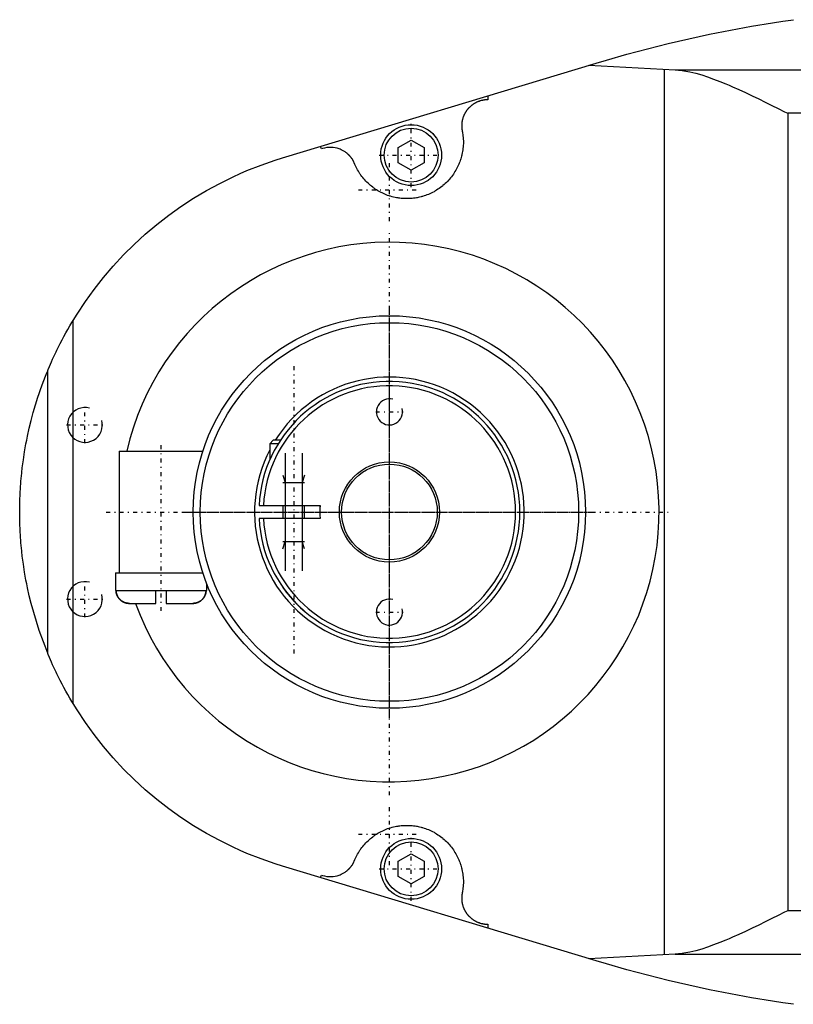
# Model space of a CAD drawing. Extents: x -392 to 171, y -70 to 70.
# Tile 1 of 5: x -392 to -304, y -57 to 57. Entities that reach past the tile are written whole.
import ezdxf

# ---------------------------------------------------------------- set-up
doc = ezdxf.new("R2010")
doc.units = 0
doc.linetypes.add('CENTER', pattern=[1.5, 0.45, -0.5, 0.05, -0.5])
for name, color, linetype in [('AM_0', 7, 'CONTINUOUS'), ('AM_10', 7, 'CONTINUOUS'), ('AM_7', 7, 'CENTER')]:
    doc.layers.add(name, color=color, linetype=linetype)

msp = doc.modelspace()

# ---------------------------------------------------------------- linework, layer by layer
at = {"layer": 'AM_0', "color": 7, "linetype": 'CONTINUOUS'}
for p, q in [((-362.3, 40.68), (-326.23, 51.58)), ((-327.09, 51.32), (-317.14, 50.81)), ((-318.36, -50.87), (-318.36, 50.87)), ((-317.14, 50.81), (-224.27, 50.81)), ((-338.69, 47.82), (-338.69, 47.36)), ((-304.21, 45.81), (-304.21, -45.81)), ((-196.02, 45.81), (-304.21, 45.81)), ((-357.81, 41.71), (-357.91, 42.01)), ((-349, 41.87), (-347.5, 42.73)), ((-349, 40.13), (-349, 41.87)), ((-347.5, 42.73), (-346, 41.87)), ((-346, 41.87), (-346, 40.13)), ((-347.5, 39.27), (-349, 40.13)), ((-346, 40.13), (-347.5, 39.27)), ((-386.36, -22), (-386.36, 22)), ((-389.28, -16.22), (-389.28, 16.22)), ((-363.35, 8.25), (-363.75, 7.85)), ((-362.53, 8.25), (-363.35, 8.25)), ((-381.05, 7), (-381.05, -7)), ((-381.05, 7), (-371.45, 7)), ((-371.45, 6.96), (-371.45, 7)), ((-363.75, 7.85), (-363.75, 5.99)), ((-362.78, 7.85), (-363.75, 7.85)), ((-364.98, 0.75), (-357.96, 0.75)), ((-362.25, 0.75), (-362.25, -0.75)), ((-359.75, -0.75), (-359.75, 0.75)), ((-357.96, -0.75), (-364.98, -0.75)), ((-381.5, -7), (-381.5, -9)), ((-381.5, -7), (-371.44, -7)), ((-371.45, -7), (-371.45, -6.96)), ((-381.5, -9), (-371, -9)), ((-376.85, -10.5), (-376.85, -9)), ((-375.65, -9), (-375.65, -10.5)), ((-371, -9), (-371, -8.22)), ((-379.89, -10.5), (-376.85, -10.5)), ((-375.65, -10.5), (-372.61, -10.5)), ((-349, -40.13), (-347.5, -39.27)), ((-347.5, -39.27), (-346, -40.13)), ((-326.23, -51.58), (-362.3, -40.68)), ((-349, -41.87), (-349, -40.13)), ((-346, -40.13), (-346, -41.87)), ((-357.91, -42.01), (-357.81, -41.71)), ((-347.5, -42.73), (-349, -41.87)), ((-346, -41.87), (-347.5, -42.73)), ((-196.02, -45.81), (-304.21, -45.81)), ((-338.69, -47.36), (-338.69, -47.82)), ((-317.14, -50.81), (-327.09, -51.32)), ((-317.14, -50.81), (-224.27, -50.81))]:
    msp.add_line(p, q, dxfattribs=at)
for points in [[(-326.23, 51.58, 0), (-325.06, 51.93, 0), (-322.71, 52.6, 0), (-320.34, 53.23, 0), (-319.16, 53.53, 0), (-317.97, 53.83, 0), (-315.59, 54.38, 0), (-313.2, 54.89, 0), (-310.8, 55.37, 0), (-308.39, 55.81, 0), (-305.98, 56.2, 0), (-304.77, 56.39, 0), (-303.56, 56.56, 0)], [(-317.14, 50.81, 0), (-317.09, 50.8, 0), (-316.98, 50.8, 0), (-316.87, 50.79, 0), (-316.82, 50.79, 0), (-316.76, 50.78, 0), (-316.65, 50.77, 0), (-316.55, 50.76, 0), (-316.16, 50.7, 0), (-315.48, 50.57, 0), (-315.13, 50.49, 0), (-314.79, 50.41, 0), (-314.1, 50.21, 0), (-313.42, 49.99, 0), (-312.74, 49.74, 0), (-312.03, 49.47, 0), (-311.31, 49.18, 0), (-310.94, 49.02, 0), (-310.57, 48.86, 0), (-309.83, 48.53, 0), (-309.07, 48.18, 0), (-308.31, 47.83, 0), (-307.55, 47.46, 0), (-306.79, 47.09, 0), (-306.41, 46.91, 0), (-306.04, 46.72, 0), (-305.3, 46.35, 0), (-304.57, 45.99, 0), (-304.21, 45.81, 0)], [(-338.69, 47.36, 0), (-338.71, 47.36, 0), (-338.76, 47.36, 0), (-338.82, 47.36, 0), (-338.84, 47.36, 0), (-338.87, 47.35, 0), (-338.92, 47.35, 0), (-338.97, 47.35, 0), (-339.02, 47.34, 0), (-339.07, 47.34, 0), (-339.12, 47.33, 0), (-339.14, 47.33, 0), (-339.17, 47.32, 0), (-339.22, 47.31, 0), (-339.27, 47.3, 0), (-339.31, 47.29, 0), (-339.36, 47.28, 0), (-339.41, 47.27, 0), (-339.44, 47.27, 0), (-339.46, 47.26, 0), (-339.51, 47.25, 0), (-339.56, 47.23, 0), (-339.58, 47.22, 0), (-339.61, 47.22, 0), (-339.66, 47.2, 0), (-339.7, 47.18, 0), (-339.73, 47.17, 0), (-339.75, 47.17, 0), (-339.8, 47.15, 0), (-339.84, 47.13, 0), (-339.89, 47.11, 0), (-339.94, 47.09, 0), (-339.98, 47.07, 0), (-340, 47.06, 0), (-340.03, 47.04, 0), (-340.07, 47.02, 0), (-340.12, 47, 0), (-340.16, 46.97, 0), (-340.2, 46.95, 0), (-340.25, 46.92, 0), (-340.27, 46.91, 0), (-340.29, 46.9, 0), (-340.33, 46.87, 0), (-340.38, 46.84, 0), (-340.42, 46.81, 0), (-340.46, 46.78, 0), (-340.5, 46.75, 0), (-340.52, 46.74, 0), (-340.54, 46.72, 0), (-340.58, 46.69, 0), (-340.62, 46.66, 0), (-340.65, 46.63, 0), (-340.69, 46.59, 0), (-340.73, 46.56, 0), (-340.75, 46.54, 0), (-340.77, 46.52, 0), (-340.8, 46.49, 0), (-340.84, 46.45, 0), (-340.87, 46.42, 0), (-340.91, 46.38, 0), (-340.94, 46.34, 0), (-340.96, 46.32, 0), (-340.97, 46.3, 0), (-341.01, 46.27, 0), (-341.04, 46.23, 0), (-341.05, 46.21, 0), (-341.07, 46.19, 0), (-341.1, 46.15, 0), (-341.13, 46.11, 0), (-341.14, 46.08, 0), (-341.16, 46.06, 0), (-341.19, 46.02, 0), (-341.21, 45.98, 0), (-341.24, 45.94, 0), (-341.27, 45.89, 0), (-341.29, 45.85, 0), (-341.31, 45.83, 0), (-341.32, 45.81, 0), (-341.34, 45.76, 0), (-341.36, 45.72, 0), (-341.39, 45.67, 0), (-341.41, 45.63, 0), (-341.43, 45.58, 0), (-341.44, 45.56, 0), (-341.45, 45.53, 0), (-341.47, 45.49, 0), (-341.49, 45.44, 0), (-341.51, 45.39, 0), (-341.52, 45.35, 0), (-341.54, 45.3, 0), (-341.55, 45.27, 0), (-341.55, 45.25, 0), (-341.57, 45.2, 0), (-341.58, 45.15, 0), (-341.6, 45.1, 0), (-341.61, 45.06, 0), (-341.62, 45.01, 0), (-341.62, 44.98, 0), (-341.63, 44.96, 0), (-341.64, 44.91, 0), (-341.65, 44.86, 0), (-341.66, 44.81, 0), (-341.66, 44.76, 0), (-341.67, 44.71, 0), (-341.67, 44.68, 0), (-341.67, 44.66, 0), (-341.68, 44.61, 0), (-341.68, 44.56, 0), (-341.68, 44.53, 0), (-341.69, 44.51, 0), (-341.69, 44.46, 0), (-341.69, 44.41, 0), (-341.69, 44.38, 0), (-341.69, 44.36, 0), (-341.69, 44.31, 0), (-341.69, 44.26, 0), (-341.68, 44.2, 0), (-341.68, 44.15, 0), (-341.68, 44.1, 0), (-341.68, 44.08, 0), (-341.67, 44.05, 0), (-341.67, 44, 0), (-341.66, 43.95, 0), (-341.65, 43.9, 0), (-341.65, 43.85, 0), (-341.64, 43.8, 0), (-341.63, 43.78, 0), (-341.63, 43.75, 0), (-341.62, 43.71, 0), (-341.61, 43.66, 0), (-341.6, 43.63, 0)], [(-341.6, 43.63, 0), (-341.58, 43.54, 0), (-341.56, 43.37, 0), (-341.54, 43.19, 0), (-341.53, 43.1, 0), (-341.52, 43.02, 0), (-341.51, 42.84, 0), (-341.5, 42.66, 0), (-341.5, 42.48, 0), (-341.5, 42.31, 0), (-341.51, 42.13, 0), (-341.52, 42.04, 0), (-341.52, 41.95, 0), (-341.54, 41.77, 0), (-341.56, 41.6, 0), (-341.59, 41.42, 0), (-341.62, 41.25, 0), (-341.66, 41.07, 0), (-341.68, 40.99, 0), (-341.7, 40.9, 0), (-341.75, 40.73, 0), (-341.8, 40.56, 0), (-341.82, 40.47, 0), (-341.85, 40.39, 0), (-341.91, 40.22, 0), (-341.98, 40.06, 0), (-342.01, 39.97, 0), (-342.05, 39.89, 0), (-342.12, 39.73, 0), (-342.2, 39.57, 0), (-342.28, 39.41, 0), (-342.37, 39.26, 0), (-342.46, 39.11, 0), (-342.5, 39.03, 0), (-342.55, 38.96, 0), (-342.65, 38.81, 0), (-342.75, 38.66, 0), (-342.86, 38.52, 0), (-342.97, 38.38, 0), (-343.08, 38.25, 0), (-343.14, 38.18, 0), (-343.2, 38.11, 0), (-343.32, 37.98, 0), (-343.45, 37.86, 0), (-343.58, 37.74, 0), (-343.71, 37.62, 0), (-343.85, 37.5, 0), (-343.91, 37.44, 0), (-343.98, 37.39, 0), (-344.12, 37.28, 0), (-344.27, 37.18, 0), (-344.42, 37.08, 0), (-344.57, 36.98, 0), (-344.72, 36.89, 0), (-344.79, 36.85, 0), (-344.87, 36.8, 0), (-345.03, 36.72, 0), (-345.19, 36.64, 0), (-345.35, 36.57, 0), (-345.51, 36.49, 0), (-345.68, 36.43, 0), (-345.76, 36.4, 0), (-345.84, 36.37, 0), (-346.01, 36.31, 0), (-346.18, 36.26, 0), (-346.27, 36.23, 0), (-346.35, 36.21, 0), (-346.53, 36.17, 0), (-346.7, 36.13, 0), (-346.79, 36.11, 0), (-346.87, 36.1, 0), (-347.05, 36.07, 0), (-347.23, 36.05, 0), (-347.4, 36.03, 0), (-347.58, 36.01, 0), (-347.76, 36, 0), (-347.85, 36, 0), (-347.93, 36, 0), (-348.11, 36, 0), (-348.29, 36.01, 0), (-348.47, 36.02, 0), (-348.64, 36.03, 0), (-348.82, 36.05, 0), (-348.91, 36.06, 0), (-349, 36.08, 0), (-349.17, 36.11, 0), (-349.35, 36.14, 0), (-349.52, 36.18, 0), (-349.69, 36.22, 0), (-349.86, 36.27, 0), (-349.95, 36.3, 0), (-350.03, 36.33, 0), (-350.2, 36.38, 0), (-350.37, 36.45, 0), (-350.53, 36.51, 0), (-350.69, 36.58, 0), (-350.85, 36.66, 0), (-350.93, 36.7, 0), (-351.01, 36.74, 0), (-351.17, 36.83, 0), (-351.32, 36.91, 0), (-351.47, 37.01, 0), (-351.62, 37.1, 0), (-351.77, 37.2, 0), (-351.84, 37.26, 0), (-351.91, 37.31, 0), (-352.05, 37.42, 0), (-352.19, 37.53, 0), (-352.26, 37.59, 0), (-352.33, 37.65, 0), (-352.46, 37.77, 0), (-352.58, 37.89, 0), (-352.65, 37.95, 0), (-352.71, 38.02, 0), (-352.83, 38.15, 0), (-352.95, 38.28, 0), (-353.06, 38.42, 0), (-353.17, 38.56, 0), (-353.27, 38.7, 0), (-353.33, 38.77, 0), (-353.38, 38.85, 0), (-353.47, 39, 0), (-353.57, 39.15, 0), (-353.66, 39.3, 0), (-353.74, 39.46, 0), (-353.82, 39.61, 0), (-353.86, 39.69, 0), (-353.9, 39.77, 0), (-353.97, 39.94, 0), (-354.04, 40.1, 0), (-354.07, 40.18, 0)], [(-354.07, 40.18, 0), (-354.08, 40.2, 0), (-354.1, 40.24, 0), (-354.12, 40.28, 0), (-354.13, 40.29, 0), (-354.14, 40.31, 0), (-354.16, 40.35, 0), (-354.18, 40.38, 0), (-354.2, 40.42, 0), (-354.22, 40.45, 0), (-354.24, 40.49, 0), (-354.25, 40.51, 0), (-354.26, 40.52, 0), (-354.29, 40.56, 0), (-354.31, 40.59, 0), (-354.33, 40.62, 0), (-354.36, 40.66, 0), (-354.38, 40.69, 0), (-354.39, 40.71, 0), (-354.41, 40.72, 0), (-354.43, 40.76, 0), (-354.46, 40.79, 0), (-354.47, 40.8, 0), (-354.48, 40.82, 0), (-354.51, 40.85, 0), (-354.54, 40.88, 0), (-354.55, 40.9, 0), (-354.56, 40.91, 0), (-354.59, 40.94, 0), (-354.62, 40.97, 0), (-354.65, 41, 0), (-354.68, 41.03, 0), (-354.71, 41.06, 0), (-354.72, 41.07, 0), (-354.74, 41.09, 0), (-354.77, 41.11, 0), (-354.8, 41.14, 0), (-354.83, 41.17, 0), (-354.86, 41.19, 0), (-354.89, 41.22, 0), (-354.91, 41.23, 0), (-354.92, 41.25, 0), (-354.95, 41.27, 0), (-354.99, 41.3, 0), (-355.1, 41.38, 0), (-355.31, 41.51, 0), (-355.53, 41.62, 0), (-355.65, 41.67, 0), (-355.76, 41.71, 0), (-355.99, 41.79, 0), (-356.23, 41.84, 0), (-356.48, 41.87, 0), (-356.72, 41.89, 0), (-356.97, 41.88, 0), (-357.09, 41.87, 0), (-357.21, 41.86, 0), (-357.45, 41.81, 0), (-357.69, 41.75, 0), (-357.81, 41.71, 0)], [(-386.36, 22, 0), (-385.91, 22.73, 0), (-384.95, 24.18, 0), (-383.94, 25.58, 0), (-383.41, 26.27, 0), (-382.87, 26.94, 0), (-381.75, 28.26, 0), (-380.57, 29.53, 0), (-379.34, 30.75, 0), (-378.06, 31.92, 0), (-376.74, 33.03, 0), (-376.06, 33.57, 0), (-375.37, 34.09, 0), (-373.96, 35.1, 0), (-372.51, 36.05, 0), (-371.03, 36.93, 0), (-369.51, 37.76, 0), (-367.95, 38.52, 0), (-367.16, 38.88, 0), (-366.37, 39.22, 0), (-364.76, 39.86, 0), (-363.12, 40.42, 0), (-362.3, 40.68, 0)], [(-389.28, 16.22, 0), (-389.28, 16.23, 0), (-389.28, 16.24, 0), (-389.27, 16.25, 0), (-389.27, 16.26, 0), (-389.26, 16.26, 0), (-389.26, 16.28, 0), (-389.25, 16.3, 0), (-389.24, 16.31, 0), (-389.24, 16.33, 0), (-389.23, 16.35, 0), (-389.22, 16.37, 0), (-389.22, 16.38, 0), (-389.21, 16.4, 0), (-389.2, 16.43, 0), (-389.19, 16.45, 0), (-389.17, 16.48, 0), (-389.16, 16.51, 0), (-389.16, 16.52, 0), (-389.15, 16.54, 0), (-389.14, 16.57, 0), (-389.12, 16.6, 0), (-389.12, 16.62, 0), (-389.11, 16.64, 0), (-389.09, 16.67, 0), (-389.08, 16.71, 0), (-389.07, 16.73, 0), (-389.06, 16.75, 0), (-389.05, 16.78, 0), (-389.03, 16.82, 0), (-389.01, 16.86, 0), (-388.99, 16.9, 0), (-388.97, 16.95, 0), (-388.97, 16.97, 0), (-388.96, 16.99, 0), (-388.94, 17.03, 0), (-388.92, 17.08, 0), (-388.84, 17.24, 0), (-388.71, 17.55, 0), (-388.56, 17.88, 0), (-388.39, 18.23, 0), (-388.31, 18.41, 0), (-388.22, 18.6, 0), (-388.03, 18.98, 0), (-387.83, 19.37, 0), (-387.62, 19.77, 0), (-387.41, 20.17, 0), (-387.19, 20.57, 0), (-387.08, 20.77, 0), (-386.97, 20.97, 0), (-386.73, 21.38, 0), (-386.49, 21.79, 0), (-386.36, 22, 0)], [(-392.5, 0, 0), (-392.5, 0.08, 0), (-392.5, 0.23, 0), (-392.5, 0.39, 0), (-392.5, 0.46, 0), (-392.5, 0.54, 0), (-392.49, 0.69, 0), (-392.49, 0.85, 0), (-392.49, 1, 0), (-392.48, 1.16, 0), (-392.48, 1.31, 0), (-392.48, 1.39, 0), (-392.47, 1.46, 0), (-392.47, 1.62, 0), (-392.46, 1.77, 0), (-392.46, 1.93, 0), (-392.45, 2.08, 0), (-392.44, 2.23, 0), (-392.44, 2.31, 0), (-392.43, 2.39, 0), (-392.42, 2.54, 0), (-392.41, 2.7, 0), (-392.41, 2.77, 0), (-392.4, 2.85, 0), (-392.39, 3, 0), (-392.38, 3.16, 0), (-392.38, 3.23, 0), (-392.37, 3.31, 0), (-392.36, 3.46, 0), (-392.35, 3.62, 0), (-392.33, 3.77, 0), (-392.32, 3.92, 0), (-392.3, 4.08, 0), (-392.3, 4.15, 0), (-392.29, 4.23, 0), (-392.27, 4.38, 0), (-392.26, 4.54, 0), (-392.2, 5.07, 0), (-392.08, 5.99, 0), (-391.94, 6.91, 0), (-391.78, 7.82, 0), (-391.69, 8.27, 0), (-391.6, 8.72, 0), (-391.4, 9.63, 0), (-391.18, 10.52, 0), (-390.94, 11.42, 0), (-390.68, 12.31, 0), (-390.4, 13.19, 0), (-390.26, 13.63, 0), (-390.11, 14.06, 0), (-389.79, 14.93, 0), (-389.46, 15.8, 0), (-389.28, 16.22, 0)], [(-389.28, -16.22, 0), (-390.26, -13.63, 0), (-391.18, -10.52, 0), (-391.4, -9.63, 0), (-391.6, -8.72, 0), (-391.69, -8.27, 0), (-391.78, -7.82, 0), (-391.94, -6.91, 0), (-392.08, -5.99, 0), (-392.2, -5.07, 0), (-392.26, -4.54, 0), (-392.27, -4.38, 0), (-392.29, -4.23, 0), (-392.3, -4.15, 0), (-392.3, -4.08, 0), (-392.32, -3.92, 0), (-392.33, -3.77, 0), (-392.35, -3.62, 0), (-392.36, -3.46, 0), (-392.37, -3.31, 0), (-392.38, -3.23, 0), (-392.38, -3.16, 0), (-392.39, -3, 0), (-392.4, -2.85, 0), (-392.41, -2.77, 0), (-392.41, -2.7, 0), (-392.42, -2.54, 0), (-392.43, -2.39, 0), (-392.44, -2.31, 0), (-392.44, -2.23, 0), (-392.45, -2.08, 0), (-392.46, -1.93, 0), (-392.46, -1.77, 0), (-392.47, -1.62, 0), (-392.47, -1.46, 0), (-392.48, -1.39, 0), (-392.48, -1.31, 0), (-392.48, -1.16, 0), (-392.49, -1, 0), (-392.49, -0.85, 0), (-392.49, -0.69, 0), (-392.5, -0.54, 0), (-392.5, -0.46, 0), (-392.5, -0.39, 0), (-392.5, -0.23, 0), (-392.5, -0.08, 0), (-392.5, 0, 0)], [(-379.89, -10.5, 0), (-379.9, -10.5, 0), (-379.92, -10.5, 0), (-379.94, -10.5, 0), (-379.95, -10.5, 0), (-379.96, -10.5, 0), (-379.99, -10.5, 0), (-380.01, -10.5, 0), (-380.03, -10.49, 0), (-380.05, -10.49, 0), (-380.07, -10.49, 0), (-380.09, -10.49, 0), (-380.1, -10.49, 0), (-380.12, -10.48, 0), (-380.14, -10.48, 0), (-380.16, -10.48, 0), (-380.19, -10.47, 0), (-380.21, -10.47, 0), (-380.22, -10.47, 0), (-380.23, -10.46, 0), (-380.25, -10.46, 0), (-380.27, -10.45, 0), (-380.29, -10.45, 0), (-380.3, -10.45, 0), (-380.32, -10.44, 0), (-380.34, -10.43, 0), (-380.35, -10.43, 0), (-380.36, -10.43, 0), (-380.38, -10.42, 0), (-380.4, -10.41, 0), (-380.42, -10.41, 0), (-380.44, -10.4, 0), (-380.46, -10.39, 0), (-380.47, -10.39, 0), (-380.48, -10.38, 0), (-380.5, -10.38, 0), (-380.52, -10.37, 0), (-380.54, -10.36, 0), (-380.56, -10.35, 0), (-380.58, -10.34, 0), (-380.59, -10.34, 0), (-380.6, -10.33, 0), (-380.62, -10.32, 0), (-380.64, -10.31, 0), (-380.66, -10.3, 0), (-380.68, -10.29, 0), (-380.7, -10.28, 0), (-380.71, -10.27, 0), (-380.72, -10.26, 0), (-380.74, -10.25, 0), (-380.75, -10.24, 0), (-380.77, -10.23, 0), (-380.79, -10.21, 0), (-380.81, -10.2, 0), (-380.82, -10.19, 0), (-380.83, -10.19, 0), (-380.85, -10.17, 0), (-380.86, -10.16, 0), (-380.88, -10.15, 0), (-380.9, -10.13, 0), (-380.91, -10.12, 0), (-380.92, -10.11, 0), (-380.93, -10.1, 0), (-380.95, -10.09, 0), (-380.96, -10.07, 0), (-380.97, -10.07, 0), (-380.98, -10.06, 0), (-380.99, -10.04, 0), (-381.01, -10.03, 0), (-381.01, -10.02, 0), (-381.02, -10.01, 0), (-381.04, -10, 0), (-381.05, -9.98, 0), (-381.06, -9.97, 0), (-381.08, -9.95, 0), (-381.09, -9.93, 0), (-381.1, -9.92, 0), (-381.11, -9.91, 0), (-381.12, -9.9, 0), (-381.13, -9.88, 0), (-381.15, -9.86, 0), (-381.16, -9.84, 0), (-381.17, -9.82, 0), (-381.18, -9.81, 0), (-381.19, -9.8, 0), (-381.2, -9.78, 0), (-381.21, -9.76, 0), (-381.22, -9.74, 0), (-381.23, -9.73, 0), (-381.24, -9.71, 0), (-381.25, -9.7, 0), (-381.25, -9.69, 0), (-381.26, -9.67, 0), (-381.27, -9.65, 0), (-381.28, -9.63, 0), (-381.29, -9.61, 0), (-381.3, -9.59, 0), (-381.3, -9.58, 0), (-381.31, -9.57, 0), (-381.32, -9.55, 0), (-381.32, -9.53, 0), (-381.33, -9.51, 0), (-381.34, -9.49, 0), (-381.35, -9.47, 0), (-381.35, -9.46, 0), (-381.35, -9.45, 0), (-381.36, -9.43, 0), (-381.37, -9.41, 0), (-381.37, -9.39, 0), (-381.37, -9.38, 0), (-381.38, -9.36, 0), (-381.38, -9.34, 0), (-381.39, -9.33, 0), (-381.39, -9.32, 0), (-381.39, -9.3, 0), (-381.4, -9.27, 0), (-381.4, -9.25, 0), (-381.4, -9.23, 0), (-381.41, -9.21, 0), (-381.41, -9.2, 0), (-381.41, -9.18, 0), (-381.41, -9.16, 0), (-381.42, -9.14, 0), (-381.42, -9.12, 0), (-381.42, -9.1, 0), (-381.42, -9.07, 0), (-381.42, -9.06, 0), (-381.42, -9.05, 0), (-381.42, -9.03, 0), (-381.42, -9.01, 0), (-381.42, -9, 0)], [(-381.42, -9, 0), (-381.42, -9.01, 0), (-381.42, -9.03, 0), (-381.42, -9.05, 0), (-381.42, -9.06, 0), (-381.42, -9.07, 0), (-381.42, -9.1, 0), (-381.42, -9.12, 0), (-381.42, -9.14, 0), (-381.41, -9.16, 0), (-381.41, -9.18, 0), (-381.41, -9.2, 0), (-381.41, -9.21, 0), (-381.4, -9.23, 0), (-381.4, -9.25, 0), (-381.4, -9.27, 0), (-381.39, -9.3, 0), (-381.39, -9.32, 0), (-381.39, -9.33, 0), (-381.38, -9.34, 0), (-381.38, -9.36, 0), (-381.37, -9.38, 0), (-381.37, -9.39, 0), (-381.37, -9.41, 0), (-381.36, -9.43, 0), (-381.35, -9.45, 0), (-381.35, -9.46, 0), (-381.35, -9.47, 0), (-381.34, -9.49, 0), (-381.33, -9.51, 0), (-381.32, -9.53, 0), (-381.32, -9.55, 0), (-381.31, -9.57, 0), (-381.3, -9.58, 0), (-381.3, -9.59, 0), (-381.29, -9.61, 0), (-381.28, -9.63, 0), (-381.27, -9.65, 0), (-381.26, -9.67, 0), (-381.25, -9.69, 0), (-381.25, -9.7, 0), (-381.24, -9.71, 0), (-381.23, -9.73, 0), (-381.22, -9.74, 0), (-381.21, -9.76, 0), (-381.2, -9.78, 0), (-381.19, -9.8, 0), (-381.18, -9.81, 0), (-381.17, -9.82, 0), (-381.16, -9.84, 0), (-381.15, -9.86, 0), (-381.13, -9.88, 0), (-381.12, -9.9, 0), (-381.11, -9.91, 0), (-381.1, -9.92, 0), (-381.09, -9.93, 0), (-381.08, -9.95, 0), (-381.06, -9.97, 0), (-381.05, -9.98, 0), (-381.04, -10, 0), (-381.02, -10.01, 0), (-381.01, -10.02, 0), (-381.01, -10.03, 0), (-380.99, -10.04, 0), (-380.98, -10.06, 0), (-380.97, -10.07, 0), (-380.96, -10.07, 0), (-380.95, -10.09, 0), (-380.93, -10.1, 0), (-380.92, -10.11, 0), (-380.91, -10.12, 0), (-380.9, -10.13, 0), (-380.88, -10.15, 0), (-380.86, -10.16, 0), (-380.85, -10.17, 0), (-380.83, -10.19, 0), (-380.82, -10.19, 0), (-380.81, -10.2, 0), (-380.79, -10.21, 0), (-380.77, -10.23, 0), (-380.75, -10.24, 0), (-380.74, -10.25, 0), (-380.72, -10.26, 0), (-380.71, -10.27, 0), (-380.7, -10.28, 0), (-380.68, -10.29, 0), (-380.66, -10.3, 0), (-380.64, -10.31, 0), (-380.62, -10.32, 0), (-380.6, -10.33, 0), (-380.59, -10.34, 0), (-380.58, -10.34, 0), (-380.56, -10.35, 0), (-380.54, -10.36, 0), (-380.52, -10.37, 0), (-380.5, -10.38, 0), (-380.48, -10.38, 0), (-380.47, -10.39, 0), (-380.46, -10.39, 0), (-380.44, -10.4, 0), (-380.42, -10.41, 0), (-380.4, -10.41, 0), (-380.38, -10.42, 0), (-380.36, -10.43, 0), (-380.35, -10.43, 0), (-380.34, -10.43, 0), (-380.32, -10.44, 0), (-380.3, -10.45, 0), (-380.29, -10.45, 0), (-380.27, -10.45, 0), (-380.25, -10.46, 0), (-380.23, -10.46, 0), (-380.22, -10.47, 0), (-380.21, -10.47, 0), (-380.19, -10.47, 0), (-380.16, -10.48, 0), (-380.14, -10.48, 0), (-380.12, -10.48, 0), (-380.1, -10.49, 0), (-380.09, -10.49, 0), (-380.07, -10.49, 0), (-380.05, -10.49, 0), (-380.03, -10.49, 0), (-380.01, -10.5, 0), (-379.99, -10.5, 0), (-379.96, -10.5, 0), (-379.95, -10.5, 0), (-379.94, -10.5, 0), (-379.92, -10.5, 0), (-379.9, -10.5, 0), (-379.89, -10.5, 0)], [(-372.61, -10.5, 0), (-372.6, -10.5, 0), (-372.58, -10.5, 0), (-372.56, -10.5, 0), (-372.55, -10.5, 0), (-372.54, -10.5, 0), (-372.51, -10.5, 0), (-372.49, -10.5, 0), (-372.47, -10.49, 0), (-372.45, -10.49, 0), (-372.43, -10.49, 0), (-372.41, -10.49, 0), (-372.4, -10.49, 0), (-372.38, -10.48, 0), (-372.36, -10.48, 0), (-372.34, -10.48, 0), (-372.31, -10.47, 0), (-372.29, -10.47, 0), (-372.28, -10.47, 0), (-372.27, -10.46, 0), (-372.25, -10.46, 0), (-372.23, -10.45, 0), (-372.21, -10.45, 0), (-372.2, -10.45, 0), (-372.18, -10.44, 0), (-372.16, -10.43, 0), (-372.15, -10.43, 0), (-372.14, -10.43, 0), (-372.12, -10.42, 0), (-372.1, -10.41, 0), (-372.08, -10.41, 0), (-372.06, -10.4, 0), (-372.04, -10.39, 0), (-372.03, -10.39, 0), (-372.02, -10.38, 0), (-372, -10.38, 0), (-371.98, -10.37, 0), (-371.96, -10.36, 0), (-371.94, -10.35, 0), (-371.92, -10.34, 0), (-371.91, -10.34, 0), (-371.9, -10.33, 0), (-371.88, -10.32, 0), (-371.86, -10.31, 0), (-371.84, -10.3, 0), (-371.82, -10.29, 0), (-371.8, -10.28, 0), (-371.79, -10.27, 0), (-371.78, -10.26, 0), (-371.76, -10.25, 0), (-371.75, -10.24, 0), (-371.73, -10.23, 0), (-371.71, -10.21, 0), (-371.69, -10.2, 0), (-371.68, -10.19, 0), (-371.67, -10.19, 0), (-371.65, -10.17, 0), (-371.64, -10.16, 0), (-371.62, -10.15, 0), (-371.6, -10.13, 0), (-371.59, -10.12, 0), (-371.58, -10.11, 0), (-371.57, -10.1, 0), (-371.55, -10.09, 0), (-371.54, -10.07, 0), (-371.53, -10.07, 0), (-371.52, -10.06, 0), (-371.51, -10.04, 0), (-371.49, -10.03, 0), (-371.49, -10.02, 0), (-371.48, -10.01, 0), (-371.46, -10, 0), (-371.45, -9.98, 0), (-371.44, -9.97, 0), (-371.42, -9.95, 0), (-371.41, -9.93, 0), (-371.4, -9.92, 0), (-371.39, -9.91, 0), (-371.38, -9.9, 0), (-371.37, -9.88, 0), (-371.35, -9.86, 0), (-371.34, -9.84, 0), (-371.33, -9.82, 0), (-371.32, -9.81, 0), (-371.31, -9.8, 0), (-371.3, -9.78, 0), (-371.29, -9.76, 0), (-371.28, -9.74, 0), (-371.27, -9.73, 0), (-371.26, -9.71, 0), (-371.25, -9.7, 0), (-371.25, -9.69, 0), (-371.24, -9.67, 0), (-371.23, -9.65, 0), (-371.22, -9.63, 0), (-371.21, -9.61, 0), (-371.2, -9.59, 0), (-371.2, -9.58, 0), (-371.19, -9.57, 0), (-371.18, -9.55, 0), (-371.18, -9.53, 0), (-371.17, -9.51, 0), (-371.16, -9.49, 0), (-371.15, -9.47, 0), (-371.15, -9.46, 0), (-371.15, -9.45, 0), (-371.14, -9.43, 0), (-371.13, -9.41, 0), (-371.13, -9.39, 0), (-371.13, -9.38, 0), (-371.12, -9.36, 0), (-371.12, -9.34, 0), (-371.11, -9.33, 0), (-371.11, -9.32, 0), (-371.11, -9.3, 0), (-371.1, -9.27, 0), (-371.1, -9.25, 0), (-371.1, -9.23, 0), (-371.09, -9.21, 0), (-371.09, -9.2, 0), (-371.09, -9.18, 0), (-371.09, -9.16, 0), (-371.08, -9.14, 0), (-371.08, -9.12, 0), (-371.08, -9.1, 0), (-371.08, -9.07, 0), (-371.08, -9.06, 0), (-371.08, -9.05, 0), (-371.08, -9.03, 0), (-371.08, -9.01, 0), (-371.08, -9, 0)], [(-371.08, -9, 0), (-371.08, -9.01, 0), (-371.08, -9.03, 0), (-371.08, -9.05, 0), (-371.08, -9.06, 0), (-371.08, -9.07, 0), (-371.08, -9.1, 0), (-371.08, -9.12, 0), (-371.08, -9.14, 0), (-371.09, -9.16, 0), (-371.09, -9.18, 0), (-371.09, -9.2, 0), (-371.09, -9.21, 0), (-371.1, -9.23, 0), (-371.1, -9.25, 0), (-371.1, -9.27, 0), (-371.11, -9.3, 0), (-371.11, -9.32, 0), (-371.11, -9.33, 0), (-371.12, -9.34, 0), (-371.12, -9.36, 0), (-371.13, -9.38, 0), (-371.13, -9.39, 0), (-371.13, -9.41, 0), (-371.14, -9.43, 0), (-371.15, -9.45, 0), (-371.15, -9.46, 0), (-371.15, -9.47, 0), (-371.16, -9.49, 0), (-371.17, -9.51, 0), (-371.18, -9.53, 0), (-371.18, -9.55, 0), (-371.19, -9.57, 0), (-371.2, -9.58, 0), (-371.2, -9.59, 0), (-371.21, -9.61, 0), (-371.22, -9.63, 0), (-371.23, -9.65, 0), (-371.24, -9.67, 0), (-371.25, -9.69, 0), (-371.25, -9.7, 0), (-371.26, -9.71, 0), (-371.27, -9.73, 0), (-371.28, -9.74, 0), (-371.29, -9.76, 0), (-371.3, -9.78, 0), (-371.31, -9.8, 0), (-371.32, -9.81, 0), (-371.33, -9.82, 0), (-371.34, -9.84, 0), (-371.35, -9.86, 0), (-371.37, -9.88, 0), (-371.38, -9.9, 0), (-371.39, -9.91, 0), (-371.4, -9.92, 0), (-371.41, -9.93, 0), (-371.42, -9.95, 0), (-371.44, -9.97, 0), (-371.45, -9.98, 0), (-371.46, -10, 0), (-371.48, -10.01, 0), (-371.49, -10.02, 0), (-371.49, -10.03, 0), (-371.51, -10.04, 0), (-371.52, -10.06, 0), (-371.53, -10.07, 0), (-371.54, -10.07, 0), (-371.55, -10.09, 0), (-371.57, -10.1, 0), (-371.58, -10.11, 0), (-371.59, -10.12, 0), (-371.6, -10.13, 0), (-371.62, -10.15, 0), (-371.64, -10.16, 0), (-371.65, -10.17, 0), (-371.67, -10.19, 0), (-371.68, -10.19, 0), (-371.69, -10.2, 0), (-371.71, -10.21, 0), (-371.73, -10.23, 0), (-371.75, -10.24, 0), (-371.76, -10.25, 0), (-371.78, -10.26, 0), (-371.79, -10.27, 0), (-371.8, -10.28, 0), (-371.82, -10.29, 0), (-371.84, -10.3, 0), (-371.86, -10.31, 0), (-371.88, -10.32, 0), (-371.9, -10.33, 0), (-371.91, -10.34, 0), (-371.92, -10.34, 0), (-371.94, -10.35, 0), (-371.96, -10.36, 0), (-371.98, -10.37, 0), (-372, -10.38, 0), (-372.02, -10.38, 0), (-372.03, -10.39, 0), (-372.04, -10.39, 0), (-372.06, -10.4, 0), (-372.08, -10.41, 0), (-372.1, -10.41, 0), (-372.12, -10.42, 0), (-372.14, -10.43, 0), (-372.15, -10.43, 0), (-372.16, -10.43, 0), (-372.18, -10.44, 0), (-372.2, -10.45, 0), (-372.21, -10.45, 0), (-372.23, -10.45, 0), (-372.25, -10.46, 0), (-372.27, -10.46, 0), (-372.28, -10.47, 0), (-372.29, -10.47, 0), (-372.31, -10.47, 0), (-372.34, -10.48, 0), (-372.36, -10.48, 0), (-372.38, -10.48, 0), (-372.4, -10.49, 0), (-372.41, -10.49, 0), (-372.43, -10.49, 0), (-372.45, -10.49, 0), (-372.47, -10.49, 0), (-372.49, -10.5, 0), (-372.51, -10.5, 0), (-372.54, -10.5, 0), (-372.55, -10.5, 0), (-372.56, -10.5, 0), (-372.58, -10.5, 0), (-372.6, -10.5, 0), (-372.61, -10.5, 0)], [(-359.75, -11.4, 0), (-359.75, -11.4, 0), (-359.75, -11.4, 0), (-359.75, -11.39, 0), (-359.76, -11.39, 0), (-359.76, -11.39, 0), (-359.77, -11.39, 0), (-359.77, -11.38, 0), (-359.78, -11.37, 0), (-359.79, -11.36, 0), (-359.81, -11.35, 0), (-359.81, -11.34, 0), (-359.82, -11.34, 0), (-359.84, -11.32, 0), (-359.85, -11.31, 0), (-359.87, -11.29, 0), (-359.89, -11.28, 0), (-359.91, -11.26, 0), (-359.92, -11.25, 0), (-359.93, -11.24, 0), (-359.95, -11.22, 0), (-359.98, -11.2, 0), (-359.99, -11.19, 0), (-360, -11.18, 0), (-360.02, -11.16, 0), (-360.05, -11.14, 0), (-360.06, -11.13, 0), (-360.07, -11.11, 0), (-360.1, -11.09, 0), (-360.13, -11.07, 0), (-360.15, -11.04, 0), (-360.18, -11.02, 0), (-360.21, -10.99, 0), (-360.22, -10.98, 0), (-360.24, -10.96, 0), (-360.27, -10.94, 0), (-360.3, -10.91, 0), (-360.33, -10.88, 0), (-360.36, -10.85, 0), (-360.39, -10.82, 0), (-360.4, -10.81, 0), (-360.42, -10.79, 0), (-360.45, -10.76, 0), (-360.48, -10.73, 0), (-360.51, -10.7, 0), (-360.55, -10.67, 0), (-360.58, -10.64, 0), (-360.59, -10.62, 0), (-360.61, -10.6, 0), (-360.64, -10.57, 0), (-360.67, -10.54, 0), (-360.71, -10.51, 0), (-360.74, -10.47, 0), (-360.77, -10.44, 0), (-360.79, -10.42, 0), (-360.8, -10.41, 0), (-360.83, -10.37, 0), (-360.87, -10.34, 0), (-360.9, -10.31, 0), (-360.93, -10.27, 0), (-360.96, -10.24, 0), (-360.97, -10.23, 0), (-360.99, -10.21, 0), (-361.02, -10.18, 0), (-361.05, -10.15, 0), (-361.06, -10.13, 0), (-361.08, -10.11, 0), (-361.11, -10.08, 0), (-361.14, -10.05, 0), (-361.15, -10.03, 0), (-361.17, -10.01, 0), (-361.2, -9.98, 0), (-361.23, -9.94, 0), (-361.26, -9.91, 0), (-361.29, -9.87, 0), (-361.32, -9.84, 0), (-361.34, -9.82, 0), (-361.35, -9.8, 0), (-361.38, -9.77, 0), (-361.41, -9.74, 0), (-361.44, -9.7, 0), (-361.47, -9.67, 0), (-361.5, -9.63, 0), (-361.51, -9.61, 0), (-361.53, -9.6, 0), (-361.56, -9.56, 0), (-361.59, -9.53, 0), (-361.61, -9.49, 0), (-361.64, -9.46, 0), (-361.67, -9.42, 0), (-361.68, -9.41, 0), (-361.7, -9.39, 0), (-361.72, -9.36, 0), (-361.75, -9.32, 0), (-361.78, -9.29, 0), (-361.8, -9.26, 0), (-361.83, -9.23, 0), (-361.84, -9.21, 0), (-361.85, -9.2, 0), (-361.87, -9.17, 0), (-361.9, -9.14, 0), (-361.92, -9.11, 0), (-361.94, -9.08, 0), (-361.96, -9.05, 0), (-361.97, -9.03, 0), (-361.98, -9.02, 0), (-362.01, -8.99, 0), (-362.03, -8.96, 0), (-362.04, -8.95, 0), (-362.05, -8.94, 0), (-362.07, -8.91, 0), (-362.09, -8.88, 0), (-362.1, -8.87, 0), (-362.1, -8.86, 0), (-362.12, -8.83, 0), (-362.14, -8.81, 0), (-362.16, -8.79, 0), (-362.17, -8.77, 0), (-362.18, -8.75, 0), (-362.19, -8.74, 0), (-362.2, -8.73, 0), (-362.21, -8.72, 0), (-362.22, -8.7, 0), (-362.23, -8.69, 0), (-362.23, -8.68, 0), (-362.24, -8.67, 0), (-362.24, -8.67, 0), (-362.25, -8.66, 0), (-362.25, -8.66, 0), (-362.25, -8.66, 0), (-362.25, -8.66, 0)], [(-386.36, -22, 0), (-386.49, -21.79, 0), (-386.73, -21.38, 0), (-386.97, -20.97, 0), (-387.08, -20.77, 0), (-387.19, -20.57, 0), (-387.41, -20.17, 0), (-387.62, -19.77, 0), (-387.83, -19.37, 0), (-388.03, -18.98, 0), (-388.22, -18.6, 0), (-388.31, -18.41, 0), (-388.39, -18.23, 0), (-388.56, -17.88, 0), (-388.71, -17.55, 0), (-388.84, -17.24, 0), (-388.92, -17.08, 0), (-388.94, -17.03, 0), (-388.96, -16.99, 0), (-388.97, -16.97, 0), (-388.97, -16.95, 0), (-388.99, -16.9, 0), (-389.01, -16.86, 0), (-389.03, -16.82, 0), (-389.05, -16.78, 0), (-389.06, -16.75, 0), (-389.07, -16.73, 0), (-389.08, -16.71, 0), (-389.09, -16.67, 0), (-389.11, -16.64, 0), (-389.12, -16.62, 0), (-389.12, -16.6, 0), (-389.14, -16.57, 0), (-389.15, -16.54, 0), (-389.16, -16.52, 0), (-389.16, -16.51, 0), (-389.17, -16.48, 0), (-389.19, -16.45, 0), (-389.2, -16.43, 0), (-389.21, -16.4, 0), (-389.22, -16.38, 0), (-389.22, -16.37, 0), (-389.23, -16.35, 0), (-389.24, -16.33, 0), (-389.24, -16.31, 0), (-389.25, -16.3, 0), (-389.26, -16.28, 0), (-389.26, -16.26, 0), (-389.27, -16.26, 0), (-389.27, -16.25, 0), (-389.28, -16.24, 0), (-389.28, -16.23, 0), (-389.28, -16.22, 0)], [(-362.3, -40.68, 0), (-363.12, -40.42, 0), (-364.76, -39.86, 0), (-366.37, -39.22, 0), (-367.16, -38.88, 0), (-367.95, -38.52, 0), (-369.51, -37.76, 0), (-371.03, -36.93, 0), (-372.51, -36.05, 0), (-373.96, -35.1, 0), (-375.37, -34.09, 0), (-376.06, -33.57, 0), (-376.74, -33.03, 0), (-378.06, -31.92, 0), (-379.34, -30.75, 0), (-380.57, -29.53, 0), (-381.75, -28.26, 0), (-382.87, -26.94, 0), (-383.41, -26.27, 0), (-383.94, -25.58, 0), (-384.95, -24.18, 0), (-385.91, -22.73, 0), (-386.36, -22, 0)], [(-354.07, -40.18, 0), (-354.04, -40.1, 0), (-353.97, -39.94, 0), (-353.9, -39.77, 0), (-353.86, -39.69, 0), (-353.82, -39.61, 0), (-353.74, -39.46, 0), (-353.66, -39.3, 0), (-353.57, -39.15, 0), (-353.47, -39, 0), (-353.38, -38.85, 0), (-353.33, -38.77, 0), (-353.27, -38.7, 0), (-353.17, -38.56, 0), (-353.06, -38.42, 0), (-352.95, -38.28, 0), (-352.83, -38.15, 0), (-352.71, -38.02, 0), (-352.65, -37.95, 0), (-352.58, -37.89, 0), (-352.46, -37.77, 0), (-352.33, -37.65, 0), (-352.26, -37.59, 0), (-352.19, -37.53, 0), (-352.05, -37.42, 0), (-351.91, -37.31, 0), (-351.84, -37.26, 0), (-351.77, -37.2, 0), (-351.62, -37.1, 0), (-351.47, -37.01, 0), (-351.32, -36.91, 0), (-351.17, -36.83, 0), (-351.01, -36.74, 0), (-350.93, -36.7, 0), (-350.85, -36.66, 0), (-350.69, -36.58, 0), (-350.53, -36.51, 0), (-350.37, -36.45, 0), (-350.2, -36.38, 0), (-350.03, -36.33, 0), (-349.95, -36.3, 0), (-349.86, -36.27, 0), (-349.69, -36.22, 0), (-349.52, -36.18, 0), (-349.35, -36.14, 0), (-349.17, -36.11, 0), (-349, -36.08, 0), (-348.91, -36.06, 0), (-348.82, -36.05, 0), (-348.64, -36.03, 0), (-348.47, -36.02, 0), (-348.29, -36.01, 0), (-348.11, -36, 0), (-347.93, -36, 0), (-347.85, -36, 0), (-347.76, -36, 0), (-347.58, -36.01, 0), (-347.4, -36.03, 0), (-347.23, -36.05, 0), (-347.05, -36.07, 0), (-346.87, -36.1, 0), (-346.79, -36.11, 0), (-346.7, -36.13, 0), (-346.53, -36.17, 0), (-346.35, -36.21, 0), (-346.27, -36.23, 0), (-346.18, -36.26, 0), (-346.01, -36.31, 0), (-345.84, -36.37, 0), (-345.76, -36.4, 0), (-345.68, -36.43, 0), (-345.51, -36.49, 0), (-345.35, -36.57, 0), (-345.19, -36.64, 0), (-345.03, -36.72, 0), (-344.87, -36.8, 0), (-344.79, -36.85, 0), (-344.72, -36.89, 0), (-344.57, -36.98, 0), (-344.42, -37.08, 0), (-344.27, -37.18, 0), (-344.12, -37.28, 0), (-343.98, -37.39, 0), (-343.91, -37.44, 0), (-343.85, -37.5, 0), (-343.71, -37.62, 0), (-343.58, -37.74, 0), (-343.45, -37.86, 0), (-343.32, -37.98, 0), (-343.2, -38.11, 0), (-343.14, -38.18, 0), (-343.08, -38.25, 0), (-342.97, -38.38, 0), (-342.86, -38.52, 0), (-342.75, -38.66, 0), (-342.65, -38.81, 0), (-342.55, -38.96, 0), (-342.5, -39.03, 0), (-342.46, -39.11, 0), (-342.37, -39.26, 0), (-342.28, -39.41, 0), (-342.2, -39.57, 0), (-342.12, -39.73, 0), (-342.05, -39.89, 0), (-342.01, -39.97, 0), (-341.98, -40.06, 0), (-341.91, -40.22, 0), (-341.85, -40.39, 0), (-341.82, -40.47, 0), (-341.8, -40.56, 0), (-341.75, -40.73, 0), (-341.7, -40.9, 0), (-341.68, -40.99, 0), (-341.66, -41.07, 0), (-341.62, -41.25, 0), (-341.59, -41.42, 0), (-341.56, -41.6, 0), (-341.54, -41.77, 0), (-341.52, -41.95, 0), (-341.52, -42.04, 0), (-341.51, -42.13, 0), (-341.5, -42.31, 0), (-341.5, -42.48, 0), (-341.5, -42.66, 0), (-341.51, -42.84, 0), (-341.52, -43.02, 0), (-341.53, -43.1, 0), (-341.54, -43.19, 0), (-341.56, -43.37, 0), (-341.58, -43.54, 0), (-341.6, -43.63, 0)], [(-357.81, -41.71, 0), (-357.69, -41.75, 0), (-357.45, -41.81, 0), (-357.21, -41.86, 0), (-357.09, -41.87, 0), (-356.97, -41.88, 0), (-356.72, -41.89, 0), (-356.48, -41.87, 0), (-356.23, -41.84, 0), (-355.99, -41.79, 0), (-355.76, -41.71, 0), (-355.65, -41.67, 0), (-355.53, -41.62, 0), (-355.31, -41.51, 0), (-355.1, -41.38, 0), (-354.99, -41.3, 0), (-354.95, -41.27, 0), (-354.92, -41.25, 0), (-354.91, -41.23, 0), (-354.89, -41.22, 0), (-354.86, -41.19, 0), (-354.83, -41.17, 0), (-354.8, -41.14, 0), (-354.77, -41.11, 0), (-354.74, -41.09, 0), (-354.72, -41.07, 0), (-354.71, -41.06, 0), (-354.68, -41.03, 0), (-354.65, -41, 0), (-354.62, -40.97, 0), (-354.59, -40.94, 0), (-354.56, -40.91, 0), (-354.55, -40.9, 0), (-354.54, -40.88, 0), (-354.51, -40.85, 0), (-354.48, -40.82, 0), (-354.47, -40.8, 0), (-354.46, -40.79, 0), (-354.43, -40.76, 0), (-354.41, -40.72, 0), (-354.39, -40.71, 0), (-354.38, -40.69, 0), (-354.36, -40.66, 0), (-354.33, -40.62, 0), (-354.31, -40.59, 0), (-354.29, -40.56, 0), (-354.26, -40.52, 0), (-354.25, -40.51, 0), (-354.24, -40.49, 0), (-354.22, -40.45, 0), (-354.2, -40.42, 0), (-354.18, -40.38, 0), (-354.16, -40.35, 0), (-354.14, -40.31, 0), (-354.13, -40.29, 0), (-354.12, -40.28, 0), (-354.1, -40.24, 0), (-354.08, -40.2, 0), (-354.07, -40.18, 0)], [(-341.6, -43.63, 0), (-341.61, -43.66, 0), (-341.62, -43.71, 0), (-341.63, -43.75, 0), (-341.63, -43.78, 0), (-341.64, -43.8, 0), (-341.65, -43.85, 0), (-341.65, -43.9, 0), (-341.66, -43.95, 0), (-341.67, -44, 0), (-341.67, -44.05, 0), (-341.68, -44.08, 0), (-341.68, -44.1, 0), (-341.68, -44.15, 0), (-341.68, -44.2, 0), (-341.69, -44.26, 0), (-341.69, -44.31, 0), (-341.69, -44.36, 0), (-341.69, -44.38, 0), (-341.69, -44.41, 0), (-341.69, -44.46, 0), (-341.69, -44.51, 0), (-341.68, -44.53, 0), (-341.68, -44.56, 0), (-341.68, -44.61, 0), (-341.67, -44.66, 0), (-341.67, -44.68, 0), (-341.67, -44.71, 0), (-341.66, -44.76, 0), (-341.66, -44.81, 0), (-341.65, -44.86, 0), (-341.64, -44.91, 0), (-341.63, -44.96, 0), (-341.62, -44.98, 0), (-341.62, -45.01, 0), (-341.61, -45.06, 0), (-341.6, -45.1, 0), (-341.58, -45.15, 0), (-341.57, -45.2, 0), (-341.55, -45.25, 0), (-341.55, -45.27, 0), (-341.54, -45.3, 0), (-341.52, -45.35, 0), (-341.51, -45.39, 0), (-341.49, -45.44, 0), (-341.47, -45.49, 0), (-341.45, -45.53, 0), (-341.44, -45.56, 0), (-341.43, -45.58, 0), (-341.41, -45.63, 0), (-341.39, -45.67, 0), (-341.36, -45.72, 0), (-341.34, -45.76, 0), (-341.32, -45.81, 0), (-341.31, -45.83, 0), (-341.29, -45.85, 0), (-341.27, -45.89, 0), (-341.24, -45.94, 0), (-341.21, -45.98, 0), (-341.19, -46.02, 0), (-341.16, -46.06, 0), (-341.14, -46.08, 0), (-341.13, -46.11, 0), (-341.1, -46.15, 0), (-341.07, -46.19, 0), (-341.05, -46.21, 0), (-341.04, -46.23, 0), (-341.01, -46.27, 0), (-340.97, -46.3, 0), (-340.96, -46.32, 0), (-340.94, -46.34, 0), (-340.91, -46.38, 0), (-340.87, -46.42, 0), (-340.84, -46.45, 0), (-340.8, -46.49, 0), (-340.77, -46.52, 0), (-340.75, -46.54, 0), (-340.73, -46.56, 0), (-340.69, -46.59, 0), (-340.65, -46.63, 0), (-340.62, -46.66, 0), (-340.58, -46.69, 0), (-340.54, -46.72, 0), (-340.52, -46.74, 0), (-340.5, -46.75, 0), (-340.46, -46.78, 0), (-340.42, -46.81, 0), (-340.38, -46.84, 0), (-340.33, -46.87, 0), (-340.29, -46.9, 0), (-340.27, -46.91, 0), (-340.25, -46.92, 0), (-340.2, -46.95, 0), (-340.16, -46.97, 0), (-340.12, -47, 0), (-340.07, -47.02, 0), (-340.03, -47.04, 0), (-340, -47.06, 0), (-339.98, -47.07, 0), (-339.94, -47.09, 0), (-339.89, -47.11, 0), (-339.84, -47.13, 0), (-339.8, -47.15, 0), (-339.75, -47.17, 0), (-339.73, -47.17, 0), (-339.7, -47.18, 0), (-339.66, -47.2, 0), (-339.61, -47.22, 0), (-339.58, -47.22, 0), (-339.56, -47.23, 0), (-339.51, -47.25, 0), (-339.46, -47.26, 0), (-339.44, -47.27, 0), (-339.41, -47.27, 0), (-339.36, -47.28, 0), (-339.31, -47.29, 0), (-339.27, -47.3, 0), (-339.22, -47.31, 0), (-339.17, -47.32, 0), (-339.14, -47.33, 0), (-339.12, -47.33, 0), (-339.07, -47.34, 0), (-339.02, -47.34, 0), (-338.97, -47.35, 0), (-338.92, -47.35, 0), (-338.87, -47.35, 0), (-338.84, -47.36, 0), (-338.82, -47.36, 0), (-338.76, -47.36, 0), (-338.71, -47.36, 0), (-338.69, -47.36, 0)], [(-304.21, -45.81, 0), (-304.57, -45.99, 0), (-305.3, -46.35, 0), (-306.04, -46.72, 0), (-306.41, -46.91, 0), (-306.79, -47.09, 0), (-307.55, -47.46, 0), (-308.31, -47.83, 0), (-309.07, -48.18, 0), (-309.83, -48.53, 0), (-310.57, -48.86, 0), (-310.94, -49.02, 0), (-311.31, -49.18, 0), (-312.03, -49.47, 0), (-312.74, -49.74, 0), (-313.42, -49.99, 0), (-314.1, -50.21, 0), (-314.79, -50.41, 0), (-315.13, -50.49, 0), (-315.48, -50.57, 0), (-316.16, -50.7, 0), (-316.55, -50.76, 0), (-316.65, -50.77, 0), (-316.76, -50.78, 0), (-316.82, -50.79, 0), (-316.87, -50.79, 0), (-316.98, -50.8, 0), (-317.09, -50.8, 0), (-317.14, -50.81, 0)], [(-303.56, -56.56, 0), (-304.77, -56.39, 0), (-305.98, -56.2, 0), (-308.39, -55.81, 0), (-310.8, -55.37, 0), (-313.2, -54.89, 0), (-315.59, -54.38, 0), (-317.97, -53.83, 0), (-319.16, -53.53, 0), (-320.34, -53.23, 0), (-322.71, -52.6, 0), (-325.06, -51.93, 0), (-326.23, -51.58, 0)]]:
    msp.add_polyline3d(points, dxfattribs=at)
for centre, radius in [((-347.5, 41), 3.5), ((-347.5, 41), 3.1), ((-350, 0), 22.55), ((-350, 0), 21.75), ((-350, 0), 5.75), ((-350, 0), 5.5), ((-347.5, -41), 3.5), ((-347.5, -41), 3.1)]:
    msp.add_circle(centre, radius, dxfattribs=at)
for radius, start, end in [(31, 199.7983, 166.9497), (15.5, 152.5107, 147.8418), (15, 182.866, 177.134), (14.5, 182.9649, 177.0351), (8, 174.6206, 180), (8, 174.6206, 185.3794)]:
    msp.add_arc((-350, 0), radius, start, end, dxfattribs=at)
at = {"layer": 'AM_10', "color": 7, "linetype": 'CONTINUOUS'}
for p, q in [((-361.97, 6.75), (-361.97, -6.75)), ((-360.03, 6.75), (-360.03, -6.75)), ((-362.25, 4.25), (-361.97, 3.4)), ((-362.25, 3.4), (-359.75, 3.4)), ((-359.75, 4.25), (-360.03, 3.4)), ((-362.25, -4.25), (-361.97, -3.4)), ((-362.25, -3.4), (-359.75, -3.4)), ((-359.75, -4.25), (-360.03, -3.4))]:
    msp.add_line(p, q, dxfattribs=at)
for centre, radius in [((-350, 11.5), 1.5), ((-385, 10), 2), ((-385, -10), 2), ((-350, -11.5), 1.5)]:
    msp.add_arc(centre, radius, 75, 15, dxfattribs=at)
at = {"layer": 'AM_7', "color": 4, "linetype": 'CENTER'}
for p, q in [((-347.5, 37.33), (-347.5, 44.67)), ((-351.18, 41), (-343.82, 41)), ((-350, 33.43), (-350, 40.57)), ((-353.57, 37), (-346.43, 37)), ((-350, -32.55), (-350, 32.55)), ((-350, -23.7), (-350, 23.7)), ((-350, -22.57), (-350, 22.57)), ((-361, 16.75), (-361, -16.75)), ((-350, -15.75), (-350, 15.75)), ((-385, 7.9), (-385, 12.1)), ((-351.57, 11.5), (-348.43, 11.5)), ((-387.1, 10), (-382.9, 10)), ((-376.25, -11.37), (-376.25, 7.88)), ((-376.25, -11.37), (-376.25, 7.88)), ((-376.25, -11.37), (-376.25, 7.88)), ((-376.25, -11.37), (-376.25, 7.88)), ((-382.55, 0), (-317.45, 0)), ((-372.57, 0), (-327.43, 0)), ((-365.75, 0), (-334.25, 0)), ((-373.7, 0), (-326.3, 0)), ((-385, -12.1), (-385, -7.9)), ((-387.1, -10), (-382.9, -10)), ((-351.57, -11.5), (-348.43, -11.5)), ((-350, -40.57), (-350, -33.43)), ((-353.57, -37), (-346.43, -37)), ((-347.5, -44.67), (-347.5, -37.33)), ((-351.18, -41), (-343.82, -41))]:
    msp.add_line(p, q, dxfattribs=at)

doc.saveas('drawing.dxf')
